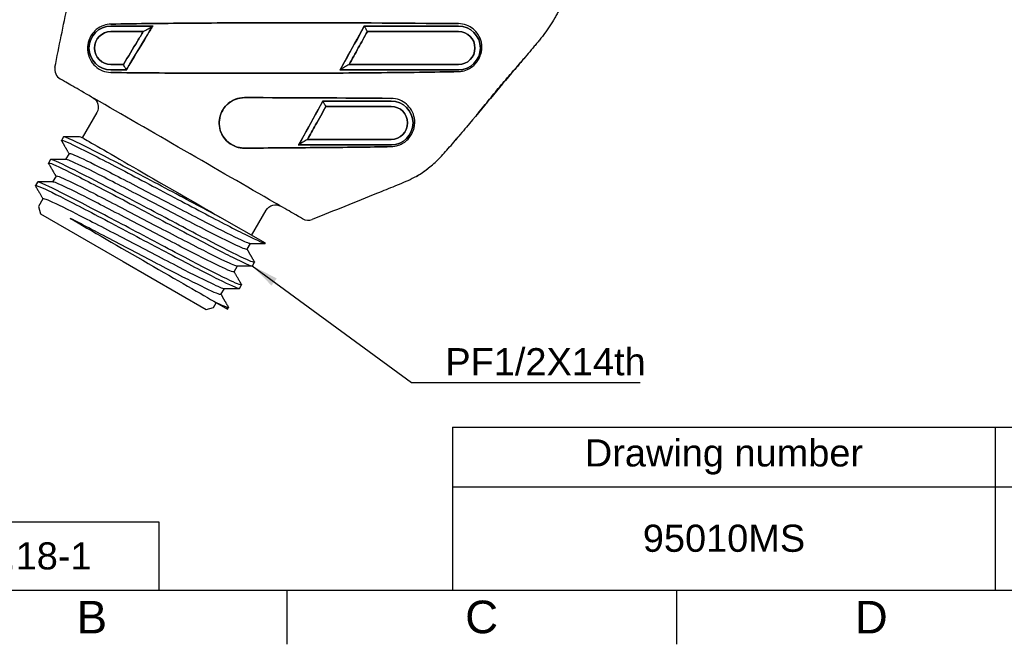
# Model space of a CAD drawing. Header units: millimetres. Extents: x 3504 to 4464, y 353 to 864.
# Tile 2 of 12: x 3556 to 3647, y 353 to 411. Entities that reach past the tile are written whole.
import ezdxf
from ezdxf.lldxf.tags import DXFTag

# ---------------------------------------------------------------- set-up
doc = ezdxf.new("R2010")
doc.units = ezdxf.units.MM
doc.header["$LTSCALE"] = 0.1
doc.linetypes.add('CENTERX2', pattern=[101.6, 63.5, -12.7, 12.7, -12.7])
doc.layers.add('1', color=7, linetype='Continuous', true_color=0xffffff)
for name, color, linetype in [('DIM', 3, 'Continuous'), ('FORM', 7, 'Continuous'), ('TEXT', 2, 'Continuous')]:
    doc.layers.add(name, color=color, linetype=linetype)
doc.styles.get("Standard").update_dxf_attribs({"font": 'arial_0.ttf'})
tags = doc.linetypes.add('DASHED', pattern=[25.72, 12.86, -12.86]).pattern_tags.tags
tags[6:7] = [DXFTag(74, 4), DXFTag(75, 0), DXFTag(340, '0'), DXFTag(46, 0.0), DXFTag(50, 0.0), DXFTag(44, 0.0), DXFTag(45, 0.0)]
tags[4:5] = [DXFTag(74, 4), DXFTag(75, 0), DXFTag(340, '0'), DXFTag(46, 0.0), DXFTag(50, 0.0), DXFTag(44, 0.0), DXFTag(45, 0.0)]
doc.dimstyles.new('ISO-25', dxfattribs={"dimtxt": 2.5, "dimasz": 2.5, "dimexe": 1.25, "dimexo": 0.625, "dimtad": 1, "dimtxsty": 'Standard', "dimcen": 2.5, "dimadec": 0, "dimazin": 0, "dimtfac": 1, "dimtmove": 0, "dimatfit": 3, "dimfxl": 1, "dimarcsym": 0})

msp = doc.modelspace()

# ---------------------------------------------------------------- linework, layer by layer
at = {"linetype": 'Continuous'}
for p, q in [((3564.55922, 410.05833), (3568.43825, 410.05833)), ((3587.85642, 410.05833), (3596.55922, 410.05833)), ((3567.53663, 409.55863), (3564.55922, 409.55863)), ((3596.55922, 409.55863), (3588.16917, 409.55863)), ((3564.55922, 406.52432), (3565.71073, 406.52432)), ((3586.48992, 406.52432), (3596.55922, 406.52432)), ((3566.01059, 406.02462), (3564.55922, 406.02462)), ((3596.55922, 406.02462), (3585.62447, 406.02462)), ((3584.03843, 403.15833), (3590.35922, 403.15833)), ((3590.35922, 402.65863), (3584.35051, 402.65863)), ((3563.26046, 402.0968), (3561.91763, 399.77094)), ((3563.26046, 402.0968), (3563.26046, 402.0968)), ((3590.35922, 399.12462), (3581.80635, 399.12462)), ((3582.67118, 399.62432), (3590.35922, 399.62432)), ((3577.51736, 390.79047), (3578.84892, 393.0968))]:
    msp.add_line(p, q, dxfattribs=at)
at = {"linetype": 'DASHED'}
for p, q in [((3568.43825, 410.05833), (3564.55922, 410.05833)), ((3596.55922, 410.05833), (3587.85642, 410.05833)), ((3564.55922, 409.55863), (3567.53663, 409.55863)), ((3588.16917, 409.55863), (3596.55922, 409.55863)), ((3565.71073, 406.52432), (3564.55922, 406.52432)), ((3596.55922, 406.52432), (3586.48992, 406.52432)), ((3564.55922, 406.02462), (3566.01059, 406.02462)), ((3585.62447, 406.02462), (3596.55922, 406.02462)), ((3590.35922, 403.15833), (3584.03843, 403.15833)), ((3584.35051, 402.65863), (3590.35922, 402.65863)), ((3581.80635, 399.12462), (3590.35922, 399.12462)), ((3590.35922, 399.62432), (3582.67118, 399.62432)), ((3578.84892, 393.0968), (3578.84892, 393.0968))]:
    msp.add_line(p, q, dxfattribs=at)
msp.add_line((3596.00674, 373.13239), (3596.00674, 358.13239))
for centre, start, end in [((3564.55922, 408.04147), 90, 270), ((3596.55922, 408.04147), 270, 90), ((3590.35922, 401.14147), 270, 90)]:
    msp.add_arc(centre, 2.01685, start, end, dxfattribs=at)
at = {"linetype": 'Continuous', "extrusion": (0, 0, -1)}
for centre, radius, start, end in [((-3564.55922, 408.04147), 2.01685, 270, 90), ((-3596.55922, 408.04147), 2.01685, 90, 270), ((-3562.39444, 402.5968), 1, 120, 210), ((-3590.35922, 401.14147), 2.01685, 90, 270), ((-3579.71495, 392.5968), 1, 30, 120)]:
    msp.add_arc(centre, radius, start, end, dxfattribs=at)
at = {"linetype": 'DASHED', "extrusion": (0, 0, -1)}
for centre, start, end in [((-3564.55922, 408.04147), 270, 90), ((-3596.55922, 408.04147), 90, 270), ((-3590.35922, 401.14147), 90, 270)]:
    msp.add_arc(centre, 1.51716, start, end, dxfattribs=at)
at = {"linetype": 'Continuous'}
for centre, start, end in [((3564.55922, 408.04147), 90, 270), ((3596.55922, 408.04147), 270, 90), ((3590.35922, 401.14147), 270, 90)]:
    msp.add_arc(centre, 1.51716, start, end, dxfattribs=at)
for points, knots in [([(3634.61723, 474.31083), (3633.4191, 472.91837), (3629.39686, 468.02102), (3623.18814, 459.11271), (3617.82859, 449.20159), (3614.22182, 440.94339), (3611.86757, 434.59754), (3609.87562, 428.11195), (3608.65189, 423.15516), (3607.94385, 419.81757), (3607.61724, 418.14158), (3607.37599, 416.73809), (3607.1792, 415.61387), (3606.95138, 414.4956), (3606.62395, 413.39946), (3606.20063, 412.33654), (3605.89783, 411.68813), (3605.63369, 411.18016), (3605.35504, 410.67986), (3604.97972, 410.06974), (3604.56883, 409.48238), (3604.21992, 409.02712), (3603.94995, 408.69191), (3603.67349, 408.36188), (3603.30143, 407.92446), (3602.65489, 407.15465), (3601.36195, 405.61264), (3599.5104, 403.40698), (3597.66183, 401.1904), (3596.50384, 399.8317), (3596.10194, 399.34513), (3596.06846, 399.30454)], [0, 0, 0, 0, 0.06489252, 0.22375235, 0.38261218, 0.4620421, 0.54147201, 0.62090193, 0.70033184, 0.72018932, 0.7400468, 0.75990428, 0.76983302, 0.77976176, 0.79961924, 0.80954798, 0.81947672, 0.82444108, 0.82940545, 0.83933419, 0.84926293, 0.8542273, 0.85919167, 0.86415604, 0.86912041, 0.87904915, 0.89890663, 0.93862159, 0.97833654, 0.99819402, 1, 1, 1, 1]), ([(3559.40072, 406.26832), (3559.79152, 408.18844), (3560.29205, 410.64751), (3560.90265, 413.64776), (3561.232, 415.26626), (3561.53401, 416.75066), (3561.75374, 417.83079), (3561.91858, 418.64116), (3562.05596, 419.31665), (3562.27585, 420.39782), (3562.66088, 422.29096), (3563.21184, 424.99884), (3563.7658, 427.71178), (3564.14953, 429.61549), (3564.34793, 430.56658), (3564.4553, 431.11192), (3564.53599, 431.52102), (3564.62795, 431.92792), (3564.79068, 432.45993), (3565.08054, 433.09746), (3565.48233, 433.66594), (3565.84327, 434.09082), (3566.21185, 434.50964), (3566.66748, 435.03679), (3567.39916, 435.87915), (3568.13241, 436.72211), (3568.86629, 437.56583), (3569.60049, 438.41014), (3570.51889, 439.46656), (3571.62205, 440.7358), (3573.83058, 443.27711), (3577.15233, 447.09876), (3581.53017, 452.13467), (3584.43342, 455.47448), (3585.85298, 457.10754)], [0, 0, 0, 0, 0.10070807, 0.1289686, 0.15722914, 0.18548967, 0.20668507, 0.2137502, 0.22788047, 0.24201073, 0.27027126, 0.32679233, 0.38331339, 0.41157392, 0.42570419, 0.43276932, 0.43983446, 0.44689959, 0.45396472, 0.46809499, 0.48222525, 0.48929039, 0.49635552, 0.51048578, 0.52461605, 0.55287658, 0.56700685, 0.58113711, 0.60939765, 0.63765818, 0.66591871, 0.77896084, 0.89200296, 1, 1, 1, 1]), ([(3564.55922, 410.24149), (3564.33571, 410.23586), (3564.1162, 410.19592), (3563.65986, 410.03994), (3563.42213, 409.90903), (3563.0509, 409.59879), (3562.90229, 409.43656), (3562.6958, 409.12191), (3562.62288, 408.98331), (3562.51673, 408.71514), (3562.47812, 408.58481), (3562.44408, 408.41929), (3562.43716, 408.38048), (3562.40566, 408.17371), (3562.40045, 408.01122), (3562.42885, 407.53605), (3562.51187, 407.25605), (3562.75473, 406.76657), (3562.91739, 406.54615), (3563.3127, 406.1897), (3563.53275, 406.04968), (3564.01229, 405.85505), (3564.27979, 405.79592), (3564.55922, 405.79038)], [0, 0, 0, 0, 0.0992027, 0.0992027, 0.21778457, 0.21778457, 0.30605916, 0.30605916, 0.36257602, 0.36257602, 0.41005494, 0.41005494, 0.42445614, 0.42445614, 0.4886285, 0.4886285, 0.63130805, 0.63130805, 0.76570002, 0.76570002, 0.88356356, 0.88356356, 1, 1, 1, 1]), ([(3596.55922, 410.28587), (3591.28365, 410.33789), (3585.80924, 410.36918), (3577.69133, 410.36275), (3574.99878, 410.35106), (3570.97614, 410.32202), (3569.649, 410.31009), (3567.05519, 410.2808), (3565.77258, 410.26469), (3564.55922, 410.24149)], [0, 0, 0, 0, 0.5, 0.5, 0.75, 0.75, 0.875, 0.875, 1, 1, 1, 1]), ([(3568.38888, 410.04044), (3568.21703, 409.75482), (3568.04518, 409.4692), (3567.24332, 408.13645), (3566.61331, 407.08932), (3565.9833, 406.04219)], [0, 0, 0, 0, 0.21431013, 0.21431013, 1, 1, 1, 1]), ([(3567.53272, 409.55642), (3567.53673, 409.55869), (3567.54073, 409.56095), (3567.54474, 409.56321), (3567.57716, 409.58155), (3567.61351, 409.60209), (3567.79735, 409.70603), (3567.94634, 409.79025), (3568.15675, 409.90921), (3568.22774, 409.94934), (3568.32801, 410.00603), (3568.36419, 410.02648), (3568.38888, 410.04044)], [0, 0, 0, 0, 0.00446366, 0.00446366, 0.00446366, 0.11952349, 0.11952349, 0.59229931, 0.59229931, 0.83989294, 0.83989294, 1, 1, 1, 1]), ([(3585.67321, 406.04287), (3585.83464, 406.33451), (3585.99607, 406.62615), (3586.73352, 407.95844), (3587.30954, 408.99909), (3587.88555, 410.03975)], [0, 0, 0, 0, 0.21889933, 0.21889933, 1, 1, 1, 1]), ([(3587.88555, 410.03975), (3587.89424, 410.02501), (3587.90806, 410.00156), (3587.94248, 409.94318), (3587.96343, 409.90763), (3588.01158, 409.82595), (3588.03977, 409.77815), (3588.10041, 409.67528), (3588.13374, 409.61873), (3588.16445, 409.56663), (3588.16679, 409.56267), (3588.16913, 409.55871), (3588.17146, 409.55474)], [0, 0, 0, 0, 0.23263452, 0.23263452, 0.46380491, 0.46380491, 0.71806538, 0.71806538, 0.99323989, 0.99323989, 0.99323989, 1, 1, 1, 1]), ([(3596.55922, 405.87217), (3596.67736, 405.87654), (3596.79605, 405.89048), (3597.1259, 405.95765), (3597.3415, 406.03243), (3597.69364, 406.23024), (3597.8323, 406.32652), (3598.05224, 406.52451), (3598.13886, 406.61552), (3598.23609, 406.73664), (3598.25546, 406.76184), (3598.36636, 406.9125), (3598.44431, 407.04663), (3598.57976, 407.33817), (3598.63078, 407.49857), (3598.73207, 407.97363), (3598.72547, 408.27859), (3598.61109, 408.81713), (3598.51344, 409.06003), (3598.25006, 409.47177), (3598.09557, 409.64912), (3597.73269, 409.94239), (3597.52507, 410.06453), (3597.06822, 410.23327), (3596.8147, 410.28257), (3596.55922, 410.28587)], [0, 0, 0, 0, 0.06096028, 0.06096028, 0.16941772, 0.16941772, 0.23584996, 0.23584996, 0.27963473, 0.27963473, 0.29071638, 0.29071638, 0.34633239, 0.34633239, 0.41644572, 0.41644572, 0.56512778, 0.56512778, 0.69451126, 0.69451126, 0.80265768, 0.80265768, 0.90264782, 0.90264782, 1, 1, 1, 1]), ([(3565.71073, 406.52432), (3566.14141, 407.24003), (3566.57208, 407.95574), (3567.18072, 408.96718), (3567.35867, 409.2629), (3567.53663, 409.55863)], [0, 0, 0, 0, 0.70761687, 0.70761687, 1, 1, 1, 1]), ([(3588.16917, 409.55863), (3587.89111, 409.05618), (3587.61305, 408.55373), (3587.0533, 407.5423), (3586.77161, 407.03331), (3586.48992, 406.52432)], [0, 0, 0, 0, 0.49676556, 0.49676556, 1, 1, 1, 1]), ([(3598.22935, 401.87315), (3598.40415, 402.08336), (3598.7524, 402.50544), (3599.28192, 403.16349), (3599.81564, 403.82153), (3600.35795, 404.47721), (3600.91052, 405.12903), (3601.47138, 405.77779), (3602.03676, 406.42617), (3602.39865, 406.85083), (3602.57899, 407.06391)], [0, 0, 0, 0, 0.13063148, 0.25567495, 0.37698096, 0.49660935, 0.61671434, 0.73940287, 0.86660802, 1, 1, 1, 1]), ([(3565.9833, 406.04219), (3565.97519, 406.05653), (3565.96214, 406.07963), (3565.92937, 406.13759), (3565.90931, 406.17308), (3565.86321, 406.25462), (3565.83624, 406.30231), (3565.77772, 406.40583), (3565.74525, 406.46327), (3565.71532, 406.51621), (3565.71306, 406.52021), (3565.71079, 406.52422), (3565.70853, 406.52822)], [0, 0, 0, 0, 0.23254272, 0.23254272, 0.46372835, 0.46372835, 0.71616723, 0.71616723, 0.99315966, 0.99315966, 0.99315966, 1, 1, 1, 1]), ([(3586.49381, 406.52661), (3586.48984, 406.52427), (3586.48588, 406.52194), (3586.48192, 406.5196), (3586.44899, 406.50019), (3586.41217, 406.47848), (3586.23674, 406.37507), (3586.09682, 406.29258), (3585.8976, 406.17515), (3585.82928, 406.13487), (3585.73235, 406.07773), (3585.69716, 406.05699), (3585.67321, 406.04287)], [0, 0, 0, 0, 0.00454024, 0.00454024, 0.00454024, 0.12559136, 0.12559136, 0.5872681, 0.5872681, 0.83607952, 0.83607952, 1, 1, 1, 1]), ([(3582.21579, 392.30764), (3582.22147, 392.30436), (3582.21121, 392.31029), (3582.18648, 392.32456), (3582.22191, 392.30411), (3582.01168, 392.42549), (3581.73173, 392.58711), (3580.87977, 393.07899), (3580.29545, 393.41635), (3577.07613, 395.27502), (3574.18173, 396.94611), (3568.42514, 400.26968), (3565.55862, 401.92466), (3562.39194, 403.75294), (3561.75389, 404.12132), (3560.72725, 404.71406), (3560.32511, 404.94623), (3559.87401, 405.20667), (3559.89093, 405.1969), (3559.86882, 405.20967), (3559.87672, 405.20511), (3559.8807, 405.20281)], [0, 0, 0, 0, 0.0625, 0.0625, 0.125, 0.125, 0.1875, 0.1875, 0.25, 0.25, 0.5, 0.5, 0.75, 0.75, 0.8125, 0.8125, 0.875, 0.875, 0.9375, 0.9375, 1, 1, 1, 1]), ([(3564.55922, 405.79038), (3567.11758, 405.75168), (3569.87194, 405.73195), (3575.33097, 405.71105), (3578.06452, 405.7098), (3583.53848, 405.72291), (3586.29003, 405.73915), (3591.66284, 405.78538), (3594.38609, 405.81132), (3596.55922, 405.87217)], [0, 0, 0, 0, 0.25, 0.25, 0.5, 0.5, 0.75, 0.75, 1, 1, 1, 1]), ([(3576.85922, 403.47132), (3576.7746, 403.47133), (3576.68987, 403.46672), (3576.34633, 403.42914), (3576.08825, 403.35551), (3575.6173, 403.13006), (3575.39796, 402.97505), (3575.02812, 402.60649), (3574.8725, 402.38787), (3574.64626, 401.91977), (3574.57193, 401.66415), (3574.51267, 401.15213), (3574.52605, 400.88883), (3574.637, 400.38687), (3574.73656, 400.14138), (3575.00942, 399.69889), (3575.18838, 399.49682), (3575.59787, 399.16801), (3575.83487, 399.03745), (3576.33059, 398.86556), (3576.59631, 398.82173), (3576.85922, 398.82348)], [0, 0, 0, 0, 0.03424723, 0.03424723, 0.14123824, 0.14123824, 0.24831443, 0.24831443, 0.35535538, 0.35535538, 0.46160615, 0.46160615, 0.56674431, 0.56674431, 0.67234924, 0.67234924, 0.78055376, 0.78055376, 0.89025454, 0.89025454, 1, 1, 1, 1]), ([(3590.35922, 398.95738), (3590.57719, 398.96414), (3590.80545, 399.00285), (3591.18941, 399.13898), (3591.34606, 399.21325), (3591.64412, 399.40377), (3591.78967, 399.52208), (3592.04268, 399.78805), (3592.15434, 399.93965), (3592.25214, 400.11132), (3592.26238, 400.12991), (3592.36706, 400.32635), (3592.43343, 400.50934), (3592.55115, 401.00159), (3592.5529, 401.30652), (3592.45772, 401.84216), (3592.36998, 402.08478), (3592.12008, 402.51431), (3591.96251, 402.70827), (3591.58335, 403.03099), (3591.36206, 403.16474), (3590.88599, 403.34623), (3590.62435, 403.39834), (3590.35922, 403.40192)], [0, 0, 0, 0, 0.10807303, 0.10807303, 0.17878584, 0.17878584, 0.24740776, 0.24740776, 0.31529367, 0.31529367, 0.32335522, 0.32335522, 0.4016167, 0.4016167, 0.54536396, 0.54536396, 0.67185998, 0.67185998, 0.78656537, 0.78656537, 0.89406174, 0.89406174, 1, 1, 1, 1]), ([(3581.85352, 399.14232), (3582.01495, 399.43396), (3582.17639, 399.72559), (3582.91407, 401.05825), (3583.49032, 402.09928), (3584.06657, 403.14031)], [0, 0, 0, 0, 0.21883622, 0.21883622, 1, 1, 1, 1]), ([(3584.35051, 402.65863), (3584.0359, 402.09016), (3583.72128, 401.52169), (3583.1615, 400.51025), (3582.91634, 400.06728), (3582.67118, 399.62432)], [0, 0, 0, 0, 0.56204186, 0.56204186, 1, 1, 1, 1]), ([(3584.06657, 403.14031), (3584.07512, 403.12581), (3584.0888, 403.1026), (3584.12295, 403.04467), (3584.14378, 403.00932), (3584.1917, 402.92805), (3584.21976, 402.88044), (3584.28073, 402.77701), (3584.31458, 402.71959), (3584.3458, 402.66663), (3584.34813, 402.66267), (3584.35047, 402.65871), (3584.3528, 402.65474)], [0, 0, 0, 0, 0.23156445, 0.23156445, 0.46167686, 0.46167686, 0.7146447, 0.7146447, 0.99326031, 0.99326031, 0.99326031, 1, 1, 1, 1]), ([(3592.69471, 396.22465), (3592.83578, 396.30478), (3593.12218, 396.48225), (3593.58055, 396.80816), (3594.05265, 397.18693), (3594.53579, 397.61922), (3595.02273, 398.10887), (3595.51147, 398.65473), (3596.01263, 399.24559), (3596.3477, 399.64103), (3596.51819, 399.84456)], [0, 0, 0, 0, 0.11115182, 0.2195832, 0.32898754, 0.44288298, 0.56433906, 0.69622609, 0.84094915, 1, 1, 1, 1]), ([(3576.85922, 398.82348), (3579.19203, 398.83544), (3581.49032, 398.85282), (3586.05803, 398.89211), (3588.38649, 398.91109), (3590.35922, 398.95738)], [0, 0, 0, 0, 0.5, 0.5, 1, 1, 1, 1]), ([(3582.67506, 399.62661), (3582.6711, 399.62427), (3582.66714, 399.62194), (3582.66317, 399.6196), (3582.62697, 399.59826), (3582.58686, 399.57462), (3582.40966, 399.47015), (3582.27131, 399.3886), (3582.07463, 399.27266), (3582.00726, 399.23295), (3581.9117, 399.17662), (3581.87701, 399.15617), (3581.85352, 399.14232)], [0, 0, 0, 0, 0.004531, 0.004531, 0.004531, 0.13610107, 0.13610107, 0.59207625, 0.59207625, 0.83760963, 0.83760963, 1, 1, 1, 1]), ([(3593.78929, 396.95358), (3593.78114, 396.94731), (3593.3133, 396.58874), (3592.32195, 395.96177), (3590.70171, 395.32293), (3587.63144, 394.07691), (3585.09232, 393.05339), (3583.09196, 392.24547)], [0, 0, 0, 0, 0.00263622, 0.15105932, 0.29948243, 0.44790554, 1, 1, 1, 1])]:
    msp.add_open_spline(points, degree=3, knots=knots, dxfattribs=at)
at = {"linetype": 'DASHED'}
for points, knots in [([(3564.55922, 410.24166), (3565.77402, 410.26487), (3567.05684, 410.28097), (3569.65069, 410.31024), (3570.97465, 410.32213), (3575.00512, 410.35119), (3577.69966, 410.36283), (3585.81128, 410.36912), (3591.28303, 410.33779), (3596.55922, 410.28568)], [0, 0, 0, 0, 0.125, 0.125, 0.25, 0.25, 0.5, 0.5, 1, 1, 1, 1]), ([(3565.9833, 406.04219), (3566.15515, 406.32781), (3566.32699, 406.61343), (3567.12885, 407.94619), (3567.75886, 408.99332), (3568.38888, 410.04044)], [0, 0, 0, 0, 0.21431013, 0.21431013, 1, 1, 1, 1]), ([(3587.88555, 410.03975), (3587.72413, 409.74811), (3587.5627, 409.45647), (3586.82526, 408.12418), (3586.24924, 407.08352), (3585.67321, 406.04287)], [0, 0, 0, 0, 0.21889933, 0.21889933, 1, 1, 1, 1]), ([(3567.53663, 409.55863), (3567.35867, 409.2629), (3567.18072, 408.96718), (3566.57208, 407.95574), (3566.14141, 407.24003), (3565.71073, 406.52432)], [0, 0, 0, 0, 0.29238313, 0.29238313, 1, 1, 1, 1]), ([(3586.48992, 406.52432), (3586.77161, 407.03331), (3587.0533, 407.5423), (3587.61305, 408.55373), (3587.89111, 409.05618), (3588.16917, 409.55863)], [0, 0, 0, 0, 0.50323444, 0.50323444, 1, 1, 1, 1]), ([(3598.4021, 402.0815), (3598.52101, 402.22534), (3598.81248, 402.5802), (3599.28182, 403.16364), (3599.81546, 403.82172), (3600.35775, 404.47742), (3600.91036, 405.12922), (3601.47131, 405.77794), (3602.03679, 406.42627), (3602.39874, 406.85094), (3602.57908, 407.06402)], [0, 0, 0, 0, 0.0917846, 0.22240911, 0.34913112, 0.47410284, 0.59957487, 0.72774818, 0.86064179, 1, 1, 1, 1]), ([(3596.55922, 405.87238), (3594.36692, 405.81098), (3591.6733, 405.78565), (3586.31246, 405.7394), (3583.58251, 405.72311), (3578.06547, 405.70974), (3575.28435, 405.71108), (3569.80817, 405.73227), (3567.12347, 405.75153), (3564.55922, 405.79033)], [0, 0, 0, 0, 0.25, 0.25, 0.5, 0.5, 0.75, 0.75, 1, 1, 1, 1]), ([(3576.85922, 398.82349), (3576.76396, 398.82286), (3576.66863, 398.82809), (3576.31855, 398.86891), (3576.065, 398.94254), (3575.60479, 399.16516), (3575.39135, 399.31582), (3575.0287, 399.67601), (3574.87468, 399.89056), (3574.64775, 400.3552), (3574.57243, 400.61218), (3574.51207, 401.13009), (3574.52649, 401.39839), (3574.64174, 401.90762), (3574.7441, 402.15567), (3575.02124, 402.59785), (3575.19979, 402.79811), (3575.60736, 403.12377), (3575.84193, 403.25372), (3576.33407, 403.42633), (3576.59845, 403.47138), (3576.85922, 403.47133)], [0, 0, 0, 0, 0.03928583, 0.03928583, 0.14690923, 0.14690923, 0.25254168, 0.25254168, 0.35820384, 0.35820384, 0.46489744, 0.46489744, 0.57206013, 0.57206013, 0.67915011, 0.67915011, 0.78616102, 0.78616102, 0.89307838, 0.89307838, 1, 1, 1, 1]), ([(3584.06657, 403.14031), (3583.90514, 402.84868), (3583.74371, 402.55704), (3583.00603, 401.22437), (3582.42978, 400.18335), (3581.85352, 399.14232)], [0, 0, 0, 0, 0.21883622, 0.21883622, 1, 1, 1, 1]), ([(3582.67118, 399.62432), (3582.91634, 400.06728), (3583.1615, 400.51025), (3583.72128, 401.52169), (3584.0359, 402.09016), (3584.35051, 402.65863)], [0, 0, 0, 0, 0.43795814, 0.43795814, 1, 1, 1, 1]), ([(3595.88497, 399.09531), (3595.9211, 399.13784), (3596.13724, 399.3927), (3596.34769, 399.64103), (3596.51819, 399.84456)], [0, 0, 0, 0, 0.16629532, 1, 1, 1, 1]), ([(3590.35922, 398.95757), (3588.39143, 398.91136), (3586.0551, 398.89218), (3581.48976, 398.85287), (3579.19226, 398.83547), (3576.85922, 398.82349)], [0, 0, 0, 0, 0.5, 0.5, 1, 1, 1, 1]), ([(3592.69464, 396.22461), (3592.83569, 396.30474), (3593.12207, 396.48223), (3593.43445, 396.70442), (3593.59374, 396.82535), (3593.60031, 396.83035)], [0, 0, 0, 0, 0.4956799, 0.979219, 1, 1, 1, 1])]:
    msp.add_open_spline(points, degree=3, knots=knots, dxfattribs=at)
at = {"linetype": 'Continuous'}
for points in [[(3568.38888, 410.04044), (3568.40704, 410.05071), (3568.42379, 410.05693), (3568.43825, 410.05833)], [(3587.85642, 410.05833), (3587.86903, 410.05696), (3587.87902, 410.05082), (3587.88555, 410.03975)], [(3559.40072, 406.26832), (3559.31775, 405.86068), (3559.52036, 405.41085), (3559.88063, 405.20285)], [(3566.01059, 406.02462), (3565.99857, 406.02595), (3565.98921, 406.03175), (3565.9833, 406.04219)], [(3585.67321, 406.04287), (3585.65538, 406.03236), (3585.63886, 406.02603), (3585.62447, 406.02462)], [(3590.35922, 403.40192), (3585.95352, 403.4474), (3581.45418, 403.47069), (3576.85922, 403.47132)], [(3584.03843, 403.15833), (3584.0506, 403.15698), (3584.06025, 403.15103), (3584.06657, 403.14031)], [(3598.22944, 401.87325), (3598.28666, 401.94207), (3598.34421, 402.01148), (3598.4021, 402.08149)], [(3581.85352, 399.14232), (3581.83625, 399.13214), (3581.82026, 399.12601), (3581.80635, 399.12462)], [(3582.21746, 392.30667), (3582.47942, 392.15543), (3582.81149, 392.13219), (3583.09196, 392.24547)]]:
    msp.add_open_spline(points, degree=3, dxfattribs=at)
at = {"linetype": 'DASHED'}
msp.add_open_spline([(3576.85922, 403.47133), (3581.45447, 403.47066), (3585.95381, 403.44732), (3590.35922, 403.40178)], degree=3, dxfattribs=at)
at = {"layer": '1', "color": 0}
for p, q in [((3560.2005, 399.85125), (3560.01207, 399.52487)), ((3560.7049, 398.32488), (3560.39264, 397.78403)), ((3559.0005, 397.77278), (3558.81207, 397.44641)), ((3559.50489, 396.2464), (3559.19264, 395.70558)), ((3557.8005, 395.69432), (3557.61207, 395.36795)), ((3558.3049, 394.16796), (3557.89552, 393.45889)), ((3557.89552, 393.45889), (3558.07853, 392.77588)), ((3558.07853, 392.77588), (3565.69955, 388.37588)), ((3578.78857, 390.05654), (3574.59739, 392.47631)), ((3577.09422, 389.51201), (3577.40647, 390.05285)), ((3565.69955, 388.37588), (3573.32058, 383.97588)), ((3575.89422, 387.43355), (3576.20647, 387.97439)), ((3577.5986, 387.98564), (3577.78704, 388.31202)), ((3576.39861, 385.90718), (3576.58704, 386.23355)), ((3574.69421, 385.35507), (3575.00647, 385.89593)), ((3574.00359, 384.15889), (3574.25359, 384.5919)), ((3574.28976, 384.57102), (3575.29282, 383.9919)), ((3573.32058, 383.97588), (3574.00359, 384.15889)), ((3575.29282, 383.9919), (3575.38704, 384.15509))]:
    msp.add_line(p, q, dxfattribs=at)
for points, knots in [([(3574.59739, 392.47631), (3573.08232, 393.26091), (3571.32894, 394.20198), (3567.79403, 396.07396), (3566.00811, 397.00912), (3563.04179, 398.56468), (3561.825, 399.17545), (3560.52054, 399.78094), (3560.22775, 399.89484), (3560.2006, 399.84954)], [0, 0, 0, 0, 0.26755858, 0.26755858, 0.53511717, 0.53511717, 0.80267575, 0.80267575, 1, 1, 1, 1]), ([(3560.02018, 399.4977), (3559.98382, 399.56245), (3560.08663, 399.54799), (3560.79036, 399.27963), (3561.74301, 398.80186), (3564.33993, 397.47472), (3566.00425, 396.60504), (3569.48742, 394.74957), (3571.31306, 393.79001), (3574.61639, 392.05332), (3576.04908, 391.30081), (3578.09492, 390.29864), (3578.69896, 390.02519), (3578.78857, 390.05654)], [0, 0, 0, 0, 0.09608611, 0.09608611, 0.27686889, 0.27686889, 0.45765167, 0.45765167, 0.63843444, 0.63843444, 0.81921722, 0.81921722, 1, 1, 1, 1]), ([(3560.01705, 399.4963), (3560.01935, 399.49231), (3560.02562, 399.48142), (3560.03614, 399.46317), (3560.04803, 399.44254), (3560.05736, 399.42634), (3560.06428, 399.41434), (3560.07187, 399.40117), (3560.08154, 399.38439), (3560.09553, 399.3601), (3560.11174, 399.33197), (3560.12946, 399.30123), (3560.1464, 399.27181), (3560.16234, 399.24416), (3560.17729, 399.21822), (3560.19188, 399.19288), (3560.20654, 399.16745), (3560.22216, 399.14033), (3560.24163, 399.10655), (3560.26592, 399.06438), (3560.29554, 399.01297), (3560.32903, 398.95484), (3560.3664, 398.88998), (3560.40763, 398.8184), (3560.45177, 398.74178), (3560.49867, 398.66037), (3560.54819, 398.57441), (3560.60114, 398.48248), (3560.65159, 398.39489), (3560.68439, 398.33794), (3560.6984, 398.31363)], [0, 0, 0, 0, 0.00765643, 0.02886312, 0.04631795, 0.06002097, 0.06997224, 0.07676824, 0.09344954, 0.11256979, 0.13840685, 0.16482444, 0.19059429, 0.21305576, 0.23500089, 0.25642969, 0.27734217, 0.29954829, 0.32526008, 0.36306206, 0.40655102, 0.45572664, 0.51058858, 0.57113642, 0.63736973, 0.70502527, 0.7777342, 0.85549607, 0.93831038, 1, 1, 1, 1]), ([(3562.07289, 399.70734), (3562.40669, 399.51462), (3563.03692, 399.15076), (3564.76527, 398.15289), (3565.86664, 397.51702), (3569.50068, 395.4189), (3572.33106, 393.78478), (3574.59739, 392.47631)], [0, 0, 0, 0, 0.25, 0.25, 0.5, 0.5, 1, 1, 1, 1]), ([(3560.70901, 398.32552), (3560.7312, 398.36271), (3560.90303, 398.31515), (3561.75894, 397.95766), (3562.7257, 397.47296), (3565.22469, 396.20801), (3566.73545, 395.41664), (3569.88054, 393.76117), (3571.49035, 392.92917), (3574.2742, 391.4843), (3575.47113, 390.87695), (3576.89034, 390.21347), (3577.2698, 390.05245), (3577.38093, 390.05283)], [0, 0, 0, 0, 0.10902136, 0.10902136, 0.29522377, 0.29522377, 0.48142618, 0.48142618, 0.6676286, 0.6676286, 0.85383101, 0.85383101, 1, 1, 1, 1]), ([(3558.822, 397.41801), (3558.78786, 397.47828), (3558.87339, 397.47058), (3559.50709, 397.23981), (3560.41383, 396.78897), (3562.97688, 395.47998), (3564.61922, 394.62471), (3568.07541, 392.78443), (3569.93095, 391.80715), (3573.23716, 390.06922), (3574.69106, 389.30249), (3576.82032, 388.25427), (3577.44884, 387.9684), (3577.58754, 387.97649), (3577.59495, 387.97983), (3577.59808, 387.98578)], [0, 0, 0, 0, 0.08834609, 0.08834609, 0.26736514, 0.26736514, 0.44638418, 0.44638418, 0.62540322, 0.62540322, 0.80442227, 0.80442227, 0.98344131, 0.98344131, 1, 1, 1, 1]), ([(3577.78143, 388.34078), (3577.84084, 388.23402), (3577.51019, 388.34052), (3576.03, 389.03863), (3574.79254, 389.67434), (3571.77498, 391.23914), (3569.98726, 392.1996), (3566.45533, 394.06781), (3564.6971, 394.98944), (3561.72627, 396.54619), (3560.54335, 397.1368), (3559.30549, 397.70798), (3559.0303, 397.81248), (3559.00227, 397.76977)], [0, 0, 0, 0, 0.15754651, 0.15754651, 0.33637346, 0.33637346, 0.51520041, 0.51520041, 0.69402737, 0.69402737, 0.87285432, 0.87285432, 1, 1, 1, 1]), ([(3577.09407, 389.51204), (3577.05814, 389.45367), (3576.61616, 389.6182), (3574.99994, 390.39532), (3573.79021, 391.00598), (3570.94448, 392.47695), (3569.33044, 393.33685), (3566.21154, 394.95922), (3564.6914, 395.75255), (3562.25467, 396.99926), (3561.32182, 397.44235), (3560.60884, 397.73895), (3560.4755, 397.78193), (3560.41746, 397.78089)], [0, 0, 0, 0, 0.17642649, 0.17642649, 0.3629241, 0.3629241, 0.5494217, 0.5494217, 0.7359193, 0.7359193, 0.92241691, 0.92241691, 1, 1, 1, 1]), ([(3559.50749, 396.24822), (3559.52831, 396.28369), (3559.68603, 396.24151), (3560.5021, 395.9066), (3561.45057, 395.43173), (3563.91044, 394.18812), (3565.43543, 393.39111), (3568.55724, 391.74735), (3570.16096, 390.91802), (3572.99594, 389.44632), (3574.1906, 388.83798), (3575.66188, 388.14694), (3576.06383, 387.97557), (3576.18004, 387.97487)], [0, 0, 0, 0, 0.10432178, 0.10432178, 0.29061092, 0.29061092, 0.47690006, 0.47690006, 0.6631892, 0.6631892, 0.84947834, 0.84947834, 1, 1, 1, 1]), ([(3557.62215, 395.33914), (3557.59013, 395.395), (3557.66079, 395.39256), (3558.2219, 395.19999), (3559.1047, 394.76595), (3561.61032, 393.48684), (3563.21733, 392.65313), (3566.68635, 390.80719), (3568.53203, 389.83308), (3571.85612, 388.08608), (3573.35378, 387.29433), (3575.522, 386.22177), (3576.19446, 385.91246), (3576.38091, 385.89584), (3576.3938, 385.89911), (3576.39837, 385.90739)], [0, 0, 0, 0, 0.08181162, 0.08181162, 0.26083054, 0.26083054, 0.43984945, 0.43984945, 0.61886837, 0.61886837, 0.79788729, 0.79788729, 0.9769062, 0.9769062, 1, 1, 1, 1]), ([(3557.61731, 395.33892), (3557.64241, 395.29537), (3557.69533, 395.20353), (3557.7749, 395.06543), (3557.85485, 394.92668), (3557.93124, 394.79409), (3558.00408, 394.66766), (3558.07337, 394.54738), (3558.13911, 394.43325), (3558.2013, 394.32529), (3558.254, 394.23379), (3558.28597, 394.17829), (3558.29839, 394.15672)], [0, 0, 0, 0, 0.11050792, 0.23308581, 0.35045355, 0.4626116, 0.56956043, 0.67130051, 0.76783232, 0.85915639, 0.94527325, 1, 1, 1, 1]), ([(3576.58144, 386.26253), (3576.64274, 386.15251), (3576.2821, 386.27278), (3574.75603, 386.99808), (3573.48659, 387.64972), (3570.44035, 389.23168), (3568.67539, 390.18124), (3565.09932, 392.07087), (3563.36018, 392.98335), (3560.44454, 394.50989), (3559.26082, 395.09853), (3558.08501, 395.63737), (3557.82757, 395.7333), (3557.80137, 395.69152)], [0, 0, 0, 0, 0.1620778, 0.1620778, 0.34087277, 0.34087277, 0.51966775, 0.51966775, 0.69846272, 0.69846272, 0.87725769, 0.87725769, 1, 1, 1, 1]), ([(3559.21822, 395.70559), (3559.16346, 395.70554), (3559.05296, 395.70542), (3558.88907, 395.70526), (3558.72893, 395.7051), (3558.57589, 395.70495), (3558.42997, 395.70482), (3558.29115, 395.70469), (3558.15945, 395.70458), (3558.03486, 395.70447), (3557.92528, 395.70438), (3557.85723, 395.70432), (3557.82834, 395.7043)], [0, 0, 0, 0, 0.11818704, 0.23852247, 0.35374361, 0.4638499, 0.56884078, 0.66871572, 0.76347419, 0.85311569, 0.93763974, 1, 1, 1, 1]), ([(3575.89426, 387.43364), (3575.85845, 387.37134), (3575.38491, 387.55209), (3573.68495, 388.37517), (3572.43722, 389.00514), (3569.58609, 390.48198), (3567.95979, 391.34766), (3564.83726, 392.97085), (3563.35274, 393.74685), (3560.93756, 394.97871), (3560.03366, 395.40467), (3559.38796, 395.66728), (3559.27236, 395.70279), (3559.21943, 395.70148)], [0, 0, 0, 0, 0.18333466, 0.18333466, 0.36974533, 0.36974533, 0.55615599, 0.55615599, 0.74256666, 0.74256666, 0.92897732, 0.92897732, 1, 1, 1, 1]), ([(3558.30956, 394.1687), (3558.32955, 394.20259), (3558.47406, 394.16585), (3559.24462, 393.8553), (3560.16132, 393.39765), (3562.61598, 392.15809), (3564.12295, 391.37208), (3567.23079, 389.73527), (3568.86293, 388.89057), (3571.69069, 387.42239), (3572.90111, 386.80331), (3574.44659, 386.07431), (3574.86412, 385.8951), (3574.98118, 385.89578)], [0, 0, 0, 0, 0.0996553, 0.0996553, 0.28592709, 0.28592709, 0.47219888, 0.47219888, 0.65847066, 0.65847066, 0.84474245, 0.84474245, 1, 1, 1, 1]), ([(3560.81638, 392.34988), (3562.65241, 391.28985), (3565.38887, 389.70995), (3570.59138, 386.70628), (3572.95875, 385.33948), (3574.28976, 384.57102)], [0, 0, 0, 0, 0.5, 0.5, 1, 1, 1, 1]), ([(3574.69586, 385.358), (3574.69369, 385.35394), (3574.69054, 385.35057), (3574.63889, 385.29718), (3574.12505, 385.50001), (3572.36855, 386.35598), (3571.09861, 386.99704), (3568.20798, 388.49738), (3566.59932, 389.35299), (3563.46894, 390.97947), (3561.99127, 391.75279), (3560.81638, 392.34988)], [0, 0, 0, 0, 0.00460364, 0.00460364, 0.25345273, 0.25345273, 0.50230182, 0.50230182, 0.75115091, 0.75115091, 1, 1, 1, 1]), ([(3577.38092, 390.05283), (3577.41385, 390.05286), (3577.4809, 390.05293), (3577.57989, 390.05303), (3577.67571, 390.05313), (3577.76498, 390.05322), (3577.84726, 390.0533), (3577.92262, 390.05337), (3577.99115, 390.05344), (3578.05335, 390.0535), (3578.10699, 390.05355), (3578.15499, 390.05359), (3578.20103, 390.05363), (3578.25103, 390.05368), (3578.30577, 390.05373), (3578.36524, 390.05378), (3578.43373, 390.05384), (3578.51183, 390.05391), (3578.60018, 390.05398), (3578.68712, 390.05406), (3578.74462, 390.0541), (3578.77048, 390.05413)], [0, 0, 0, 0, 0.07108807, 0.14476287, 0.21372085, 0.27796154, 0.3374845, 0.39135205, 0.44066816, 0.48543254, 0.52564501, 0.55648168, 0.58905567, 0.6250387, 0.66443093, 0.70723252, 0.75344368, 0.8122843, 0.87586155, 0.94417582, 1, 1, 1, 1]), ([(3577.78162, 388.34135), (3577.76863, 388.36389), (3577.73975, 388.41401), (3577.69605, 388.48985), (3577.65161, 388.56697), (3577.61042, 388.63845), (3577.57248, 388.70431), (3577.53778, 388.76453), (3577.50745, 388.81717), (3577.48123, 388.86269), (3577.45886, 388.90152), (3577.43897, 388.93603), (3577.42157, 388.96623), (3577.40666, 388.99212), (3577.39423, 389.01369), (3577.38429, 389.03095), (3577.37664, 389.04423), (3577.37023, 389.05535), (3577.36393, 389.06629), (3577.35678, 389.0787), (3577.34868, 389.09277), (3577.33954, 389.10862), (3577.32887, 389.12714), (3577.3161, 389.14932), (3577.29979, 389.17763), (3577.27963, 389.21263), (3577.25533, 389.25481), (3577.22756, 389.30303), (3577.19631, 389.35727), (3577.1616, 389.41755), (3577.12934, 389.47354), (3577.10866, 389.50945), (3577.10071, 389.52325)], [0, 0, 0, 0, 0.05721856, 0.1272414, 0.19249583, 0.25298217, 0.30870076, 0.35965187, 0.40583576, 0.44233625, 0.47518716, 0.50438862, 0.52994074, 0.55184362, 0.57009735, 0.584702, 0.59565763, 0.60381021, 0.61291402, 0.62341647, 0.63531756, 0.64861728, 0.663663, 0.68233414, 0.70491202, 0.73549892, 0.77118816, 0.8119795, 0.85787268, 0.9088674, 0.96496335, 1, 1, 1, 1]), ([(3576.1811, 387.97437), (3576.20056, 387.97439), (3576.24113, 387.97443), (3576.30102, 387.97449), (3576.35899, 387.97455), (3576.41158, 387.97461), (3576.4588, 387.97465), (3576.50065, 387.97469), (3576.53713, 387.97473), (3576.56823, 387.97476), (3576.59396, 387.97479), (3576.61597, 387.97481), (3576.63514, 387.97483), (3576.65396, 387.97485), (3576.67329, 387.97486), (3576.6947, 387.97488), (3576.7182, 387.97491), (3576.74378, 387.97493), (3576.77368, 387.97496), (3576.80914, 387.97499), (3576.85143, 387.97503), (3576.89957, 387.97508), (3576.95356, 387.97513), (3577.01342, 387.97518), (3577.07912, 387.97524), (3577.15069, 387.97531), (3577.22811, 387.97537), (3577.31139, 387.97545), (3577.40052, 387.97552), (3577.48755, 387.9756), (3577.54486, 387.97564), (3577.57051, 387.97566)], [0, 0, 0, 0, 0.04202066, 0.08760348, 0.1293209, 0.1671727, 0.20115868, 0.23127867, 0.25753251, 0.27992004, 0.29844117, 0.31309578, 0.32742417, 0.33983189, 0.35374141, 0.36915277, 0.38606599, 0.40448112, 0.42439819, 0.45061789, 0.48105165, 0.51569969, 0.55456218, 0.59763932, 0.6449313, 0.69643832, 0.7521606, 0.81209838, 0.87625189, 0.94462139, 1, 1, 1, 1]), ([(3576.58162, 386.26289), (3576.55658, 386.30634), (3576.50371, 386.39809), (3576.42418, 386.53611), (3576.34422, 386.67488), (3576.26782, 386.80749), (3576.19498, 386.93393), (3576.12569, 387.05421), (3576.05996, 387.16832), (3575.99778, 387.27626), (3575.94509, 387.36774), (3575.91313, 387.42323), (3575.90071, 387.4448)], [0, 0, 0, 0, 0.11028408, 0.23292141, 0.35033902, 0.46253755, 0.56951756, 0.67127961, 0.76782424, 0.85915195, 0.94526322, 1, 1, 1, 1]), ([(3575.38162, 384.18443), (3575.36811, 384.20788), (3575.33812, 384.2599), (3575.2927, 384.33873), (3575.24639, 384.41911), (3575.20316, 384.49414), (3575.16302, 384.56379), (3575.12598, 384.62809), (3575.09203, 384.68702), (3575.06116, 384.74059), (3575.03339, 384.7888), (3575.0087, 384.83165), (3574.98711, 384.86913), (3574.96978, 384.89921), (3574.95627, 384.92267), (3574.94613, 384.94027), (3574.93768, 384.95493), (3574.92992, 384.9684), (3574.92026, 384.98517), (3574.90686, 385.00843), (3574.88882, 385.03975), (3574.86782, 385.07622), (3574.84411, 385.11738), (3574.81797, 385.16276), (3574.78867, 385.21362), (3574.75622, 385.26996), (3574.72655, 385.32147), (3574.7077, 385.3542), (3574.70072, 385.36632)], [0, 0, 0, 0, 0.05951618, 0.13207186, 0.20008852, 0.26356651, 0.32250613, 0.37690768, 0.42677142, 0.4720976, 0.51288643, 0.54913812, 0.58085283, 0.60803072, 0.6254937, 0.64038685, 0.65271021, 0.6627094, 0.67458487, 0.69526426, 0.72175899, 0.75406886, 0.78783069, 0.8262279, 0.86926024, 0.91692746, 0.96922926, 1, 1, 1, 1]), ([(3574.98152, 385.89591), (3575.04312, 385.89597), (3575.16824, 385.8961), (3575.35519, 385.89629), (3575.5407, 385.89647), (3575.72117, 385.89664), (3575.89661, 385.8968), (3576.06702, 385.89695), (3576.22443, 385.89708), (3576.32503, 385.89717), (3576.37051, 385.8972)], [0, 0, 0, 0, 0.13305974, 0.2702326, 0.40378471, 0.53371528, 0.66002356, 0.78270881, 0.90177031, 1, 1, 1, 1])]:
    msp.add_open_spline(points, degree=3, knots=knots, dxfattribs=at)
for points, degree in [([(3561.61815, 399.86252), (3560.92324, 399.86179), (3560.22834, 399.86122)], 2), ([(3562.07289, 399.70734), (3561.83292, 399.80907), (3561.68041, 399.86052), (3561.61706, 399.85968)], 3), ([(3558.81731, 397.41738), (3559.15792, 396.82632), (3559.49839, 396.23518)], 2), ([(3560.41789, 397.78406), (3559.7231, 397.78333), (3559.02831, 397.78276)], 2), ([(3575.3816, 384.18412), (3575.44463, 384.07206), (3575.06809, 384.19827), (3574.28976, 384.57102)], 3)]:
    msp.add_open_spline(points, degree=degree, dxfattribs=at)
at = {"layer": 'FORM'}
for p, q in [((3596.00674, 373.13239), (3796.0006, 373.13239)), ((3646.0006, 358.13239), (3646.0006, 373.13239)), ((3646.0006, 358.13239), (3646.0006, 373.13239)), ((3596.00674, 367.63239), (3736.0006, 367.63239)), ((3509.0006, 358.13239), (3796.0006, 358.13239)), ((3580.7506, 358.13239), (3580.7506, 353.13239)), ((3616.6256, 358.13239), (3616.6256, 353.13239))]:
    msp.add_line(p, q, dxfattribs=at)
msp.add_lwpolyline([(3509.0006, 358.13239), (3569.0006, 358.13239), (3569.0006, 364.38239), (3509.0006, 364.38239)], close=True, dxfattribs=at)

# ---------------------------------------------------------------- texts
at = {"layer": 'DIM', "insert": (3595.34734, 377.86753), "char_height": 2.5, "attachment_point": 7}
msp.add_mtext('PF1/2X14th', dxfattribs=at)
at = {"layer": 'FORM', "char_height": 3, "attachment_point": 5}
for s, insert in [('C', (3598.6881, 355.63239)), ('B', (3562.8131, 355.63239)), ('D', (3634.5631, 355.63239))]:
    msp.add_mtext_dynamic_manual_height_columns(s, width=5, gutter_width=12.5, heights=[0], dxfattribs=dict(at, insert=insert))
at = {"layer": 'TEXT', "char_height": 2.5, "attachment_point": 5}
for s, width, insert in [('Drawing number', 50, (3621.0006, 370.38239)), ('Version revised : 2013.06.18-1', 60, (3539.0006, 361.25739))]:
    msp.add_mtext_dynamic_manual_height_columns(s, width=width, gutter_width=12.5, heights=[0], dxfattribs=dict(at, insert=insert))
at = {"layer": 'TEXT', "linetype": 'CENTERX2', "insert": (3621.00367, 362.88239), "char_height": 2.5, "attachment_point": 5}
msp.add_mtext_dynamic_manual_height_columns('95010MS', width=49.9938608, gutter_width=12.5, heights=[0], dxfattribs=at)

# ---------------------------------------------------------------- leaders
at = {"layer": 'DIM', "annotation_type": 0, "has_hookline": 1, "hookline_direction": 0, "text_width": 17.93827}
msp.add_leader([(3577.57051, 387.97566), (3592.22234, 377.24253), (3594.72234, 377.24253)], dimstyle='ISO-25', dxfattribs=at)

doc.saveas('drawing.dxf')
